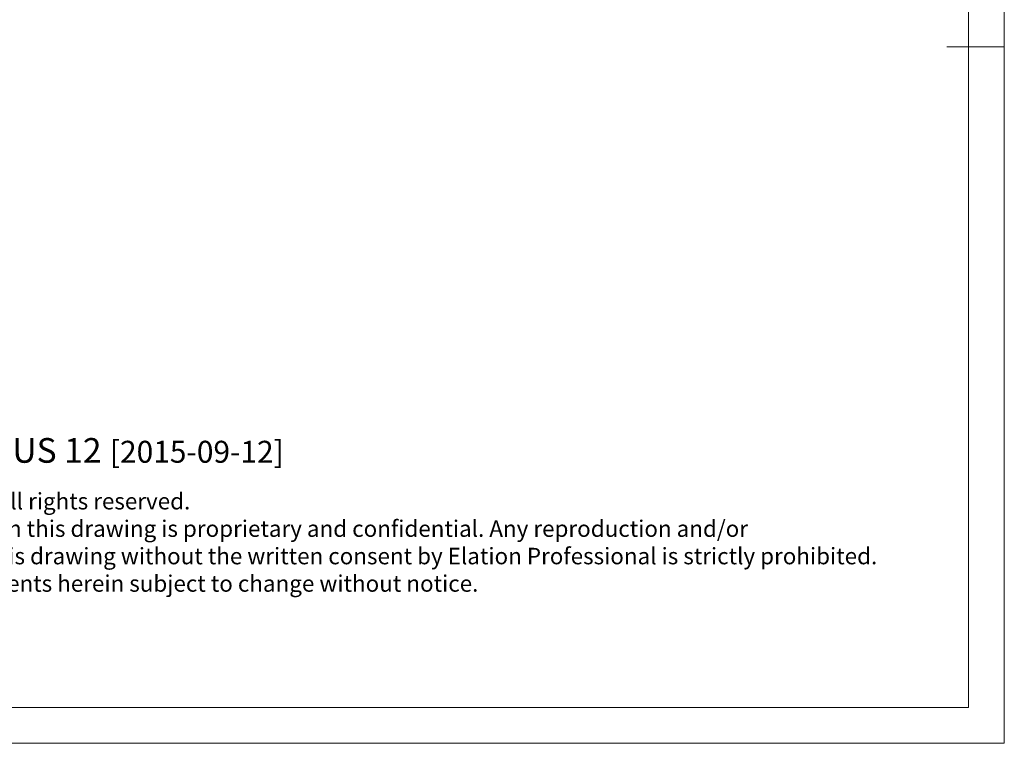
# Model space of a CAD drawing. Header units: millimetres. Extents: x 36962 to 38454, y -11669 to -10615.
# Tile 28 of 30: x 37736 to 38454, y -11669 to -11142. Entities that reach past the tile are written whole.
import ezdxf

# ---------------------------------------------------------------- set-up
doc = ezdxf.new("R2010")
doc.units = ezdxf.units.MM
doc.header["$LTSCALE"] = 50
doc.layers.get('0').update_dxf_attribs({"lineweight": 18})
doc.layers.add('细实线', color=7, linetype='Continuous', lineweight=13)
doc.styles.get("Standard").update_dxf_attribs({"font": 'txt', "bigfont": 'gbcbig.shx'})

msp = doc.modelspace()

# ---------------------------------------------------------------- linework, layer by layer
at = {"color": 2}
for p, q in [((38454.44, -11669.48), (38454.44, -10614.55)), ((38412.56, -11161.69), (38454.44, -11161.69)), ((38428.27, -11492.12), (38428.27, -11374.36)), ((38428.27, -11492.15), (38428.27, -11643.31)), ((37768.65, -11643.31), (38428.27, -11643.31)), ((36962.46, -11669.48), (38454.44, -11669.48))]:
    msp.add_line(p, q, dxfattribs=at)
at = {"color": 7}
for p, q in [((38428.27, -11643.31), (38428.27, -10640.72)), ((36988.64, -11643.31), (38428.27, -11643.31))]:
    msp.add_line(p, q, dxfattribs=at)

# ---------------------------------------------------------------- texts
at = {"layer": '细实线', "insert": (37513.32, -11446.98), "char_height": 18, "attachment_point": 1}
msp.add_mtext_dynamic_manual_height_columns('{\\fAvant Garde|b1|i0|c0|p0;ELATION DW CHORUS 12\\H1.1111x; \\fAvant Garde|b0|i0|c0|p0;\\H0.80001x;[2015-09-12]\\P\\H0.375x;\\P\\fAvant Garde|b1|i0|c0|p0;\\H2x;©ELATION PROFESSIONAL \\fAvant Garde|b0|i0|c0|p0;all rights reserved. \\PInformation contained within this drawing is proprietary and confidential. Any reproduction and/or\\Pdistribution of any part of this drawing without the written consent by Elation Professional is strictly prohibited.\\PDiagrams and/or measurements herein subject to change without notice.}', width=895.734, gutter_width=22.5, heights=[157.91], dxfattribs=at)

doc.saveas('drawing.dxf')
